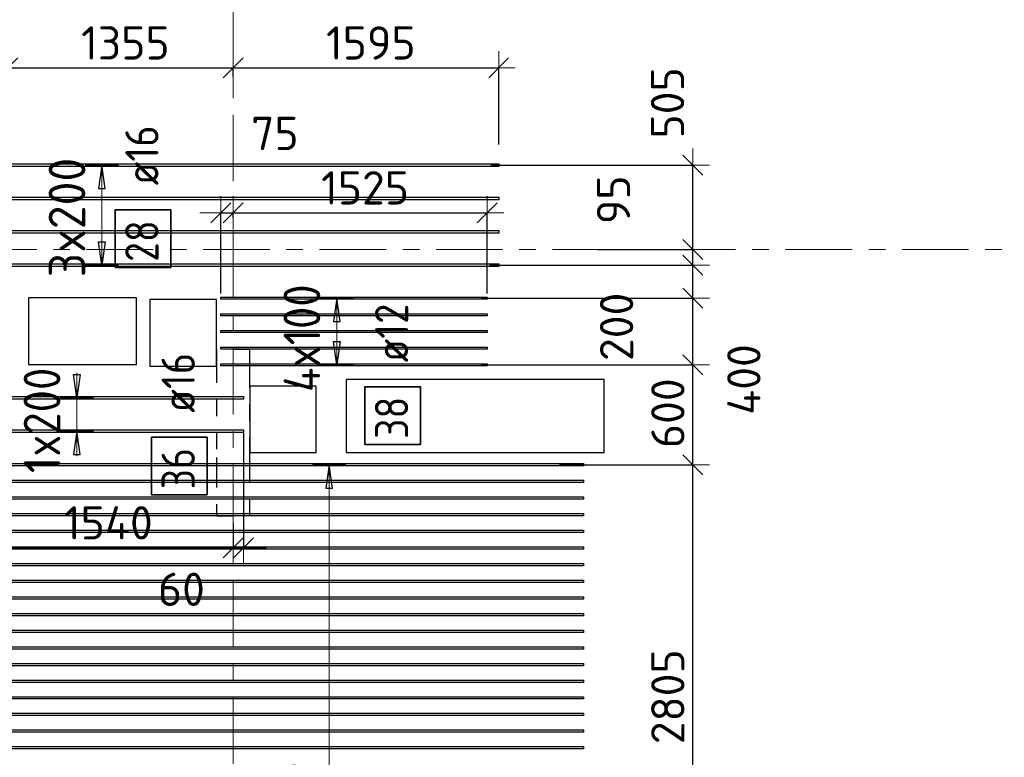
# Model space of a CAD drawing. Header units: metres. Extents: x -38 to 97, y -15 to 21.
# Tile 48 of 89: x 53.67 to 59.58, y 4.35 to 8.78. Entities that reach past the tile are written whole.
import ezdxf

# ---------------------------------------------------------------- set-up
doc = ezdxf.new("R2010")
doc.units = ezdxf.units.M
doc.header["$PDMODE"] = 65
for name, pattern in [('______11', [0.5, 0.4, -0.05, 0, -0.05]), ('______2', [0.0405, 0.03, -0.0105]), ('______5', [1.1, 0.8, -0.1, 0.1, -0.1])]:
    doc.linetypes.add(name, pattern=pattern)
for name, color, linetype, lineweight in [('XR$2$Осевая линия (1)', 7, '______5', 13), ('XR$4$Перекрытие (1)', 7, 'Continuous', 35), ('XR$4$Размерная линия (1)', 7, 'Continuous', 13)]:
    doc.layers.add(name, color=color, linetype=linetype, lineweight=lineweight)
doc.layers.add('XR$4$Арм.стержн.Доп. Арм верхн.зоны Х', color=7, linetype='Continuous', lineweight=35, true_color=0x8c8cff)
doc.layers.add('XR$5$Стена_ бетон несущ.', color=7, linetype='Continuous', lineweight=70, true_color=0xb4b496)
doc.styles.add('ISOCPEUR', font='txt')
doc.dimstyles.new('DIMSTYLE_3', dxfattribs={"dimtxt": 0.2, "dimasz": 0.2, "dimexe": 0, "dimexo": 0, "dimgap": 0.1, "dimtad": 2, "dimdec": 0, "dimlfac": 1000, "dimrnd": 5, "dimzin": 12, "dimdsep": 46, "dimtxsty": 'ISOCPEUR', "dimblk1": 'ALL_ML_STRICH', "dimblk2": 'ALL_ML_STRICH', "dimsah": 1, "dimcen": 0, "dimclrd": 7, "dimclre": 256, "dimclrt": 7, "dimadec": 0, "dimazin": 0, "dimtfac": 1, "dimtdec": 0, "dimtix": 1, "dimtmove": 2, "dimatfit": 3, "dimfxl": 0, "dimtzin": 0, "dimlwd": 0, "dimlwe": -3, "dimarcsym": 0})
doc.dimstyles.new('DIMSTYLE_33', dxfattribs={"dimtxt": 0.2, "dimasz": 0.2, "dimexe": 0, "dimexo": 0, "dimgap": 0.1, "dimtad": 2, "dimdec": 0, "dimlfac": 1000, "dimrnd": 5, "dimzin": 12, "dimdsep": 46, "dimtxsty": 'ISOCPEUR', "dimblk1": 'ALL_ML_STRICH', "dimblk2": 'ALL_ML_STRICH', "dimsah": 1, "dimcen": 0, "dimclrd": 7, "dimclre": 256, "dimclrt": 7, "dimadec": 0, "dimazin": 0, "dimtfac": 1, "dimtdec": 0, "dimtix": 1, "dimtmove": 2, "dimatfit": 3, "dimfxl": 0, "dimtvp": 1.2, "dimtzin": 0, "dimlwd": 0, "dimlwe": -3, "dimarcsym": 0})
doc.dimstyles.new('DIMSTYLE_34', dxfattribs={"dimtxt": 0.2, "dimasz": 0.2, "dimexe": 0, "dimexo": 0, "dimgap": 0.1, "dimtad": 0, "dimdec": 0, "dimlfac": 1000, "dimrnd": 5, "dimzin": 12, "dimdsep": 46, "dimtxsty": 'ISOCPEUR', "dimblk1": 'ALL_ML_STRICH', "dimblk2": 'ALL_ML_STRICH', "dimsah": 1, "dimcen": 0, "dimclrd": 7, "dimclre": 256, "dimclrt": 7, "dimadec": 0, "dimazin": 0, "dimtfac": 1, "dimtdec": 0, "dimtix": 1, "dimtmove": 2, "dimatfit": 3, "dimfxl": 0, "dimtvp": 1.2, "dimtzin": 0, "dimlwd": 0, "dimlwe": -3, "dimarcsym": 0})

# ---------------------------------------------------------------- blocks, each defined once
blk = doc.blocks.new('ALL_ML_STRICH')
at = {"color": 0, "linetype": 'ByBlock', "lineweight": -2}
for p, q in [((-0.3, -0.3), (0.3, 0.3)), ((0, -0.5), (0, 0.5)), ((-1, 0), (0.5, 0))]:
    blk.add_line(p, q, dxfattribs=at)
blk = doc.blocks.new('*D386')
at = {"layer": 'DEFPOINTS', "color": 7, "linetype": 'Continuous', "lineweight": 13, "transparency": 33554687}
for p in [(56.8916, 6.1072), (57.4238, 3.3), (57.7128, 3.3)]:
    blk.add_point(p, dxfattribs=at)
at = {"layer": 'XR$4$Размерная линия (1)', "color": 9, "linetype": 'Continuous', "lineweight": -2, "true_color": 0xc7c7c7, "transparency": 33554687}
for p, q in [((56.9116, 6.1072), (57.7128, 6.1072)), ((57.4438, 3.3), (57.7128, 3.3))]:
    blk.add_line(p, q, dxfattribs=at)
at = {"layer": 'XR$4$Размерная линия (1)', "color": 7, "linetype": 'Continuous', "lineweight": -2, "transparency": 33554687}
blk.add_line((57.7128, 3.3), (57.7128, 6.1072), dxfattribs=at)
at = {"layer": 'XR$4$Размерная линия (1)', "color": 7, "linetype": 'Continuous', "lineweight": 13, "transparency": 33554687, "xscale": 0.2, "yscale": 0.2, "zscale": 0.2}
for p, rotation in [((57.7128, 6.1072), 90), ((57.7128, 3.3), 270)]:
    blk.add_blockref('ALL_ML_STRICH', p, dxfattribs=dict(at, rotation=rotation))
at = {"layer": 'XR$4$Размерная линия (1)', "color": 7, "linetype": 'Continuous', "lineweight": 13, "transparency": 33554687, "insert": (57.5628, 4.7136), "char_height": 0.2, "width": 0.8, "attachment_point": 5, "rotation": 90, "style": 'ISOCPEUR'}
blk.add_mtext('\\A1;{2805}', dxfattribs=at)
blk = doc.blocks.new('*D387')
at = {"layer": 'DEFPOINTS', "color": 7, "linetype": 'Continuous', "lineweight": 13, "transparency": 33554687}
for p in [(56.4231, 6.7072), (56.8916, 6.1072), (57.7128, 6.1072)]:
    blk.add_point(p, dxfattribs=at)
at = {"layer": 'XR$4$Размерная линия (1)', "color": 9, "linetype": 'Continuous', "lineweight": -2, "true_color": 0xc7c7c7, "transparency": 33554687}
for p, q in [((56.4431, 6.7072), (57.7128, 6.7072)), ((56.9116, 6.1072), (57.7128, 6.1072))]:
    blk.add_line(p, q, dxfattribs=at)
at = {"layer": 'XR$4$Размерная линия (1)', "color": 7, "linetype": 'Continuous', "lineweight": -2, "transparency": 33554687}
blk.add_line((57.7128, 6.1072), (57.7128, 6.7072), dxfattribs=at)
at = {"layer": 'XR$4$Размерная линия (1)', "color": 7, "linetype": 'Continuous', "lineweight": 13, "transparency": 33554687, "xscale": 0.2, "yscale": 0.2, "zscale": 0.2}
for p, rotation in [((57.7128, 6.7072), 90), ((57.7128, 6.1072), 270)]:
    blk.add_blockref('ALL_ML_STRICH', p, dxfattribs=dict(at, rotation=rotation))
at = {"layer": 'XR$4$Размерная линия (1)', "color": 7, "linetype": 'Continuous', "lineweight": 13, "transparency": 33554687, "insert": (57.5628, 6.4172), "char_height": 0.2, "width": 0.6, "attachment_point": 5, "rotation": 90, "style": 'ISOCPEUR'}
blk.add_mtext('\\A1;{600}', dxfattribs=at)
blk = doc.blocks.new('*D388')
at = {"layer": 'DEFPOINTS', "color": 7, "linetype": 'Continuous', "lineweight": 13, "transparency": 33554687}
for p in [(56.4231, 7.1072), (56.4231, 6.7072), (57.7128, 6.7072)]:
    blk.add_point(p, dxfattribs=at)
at = {"layer": 'XR$4$Размерная линия (1)', "color": 9, "linetype": 'Continuous', "lineweight": -2, "true_color": 0xc7c7c7, "transparency": 33554687}
for p, q in [((56.4431, 7.1072), (57.7128, 7.1072)), ((56.4431, 6.7072), (57.7128, 6.7072))]:
    blk.add_line(p, q, dxfattribs=at)
at = {"layer": 'XR$4$Размерная линия (1)', "color": 7, "linetype": 'Continuous', "lineweight": -2, "transparency": 33554687}
blk.add_line((57.7128, 6.7072), (57.7128, 7.1072), dxfattribs=at)
at = {"layer": 'XR$4$Размерная линия (1)', "color": 7, "linetype": 'Continuous', "lineweight": 13, "transparency": 33554687, "xscale": 0.2, "yscale": 0.2, "zscale": 0.2}
for p, rotation in [((57.7128, 7.1072), 90), ((57.7128, 6.7072), 270)]:
    blk.add_blockref('ALL_ML_STRICH', p, dxfattribs=dict(at, rotation=rotation))
at = {"layer": 'XR$4$Размерная линия (1)', "color": 7, "linetype": 'Continuous', "lineweight": 13, "transparency": 33554687, "insert": (58.0198, 6.6196), "char_height": 0.2, "width": 0.6, "attachment_point": 5, "rotation": 90, "style": 'ISOCPEUR'}
blk.add_mtext('\\A1;{400}', dxfattribs=at)
blk = doc.blocks.new('*D389')
at = {"layer": 'DEFPOINTS', "color": 7, "linetype": 'Continuous', "lineweight": 13, "transparency": 33554687}
for p in [(56.4718, 7.3072), (56.4231, 7.1072), (57.7128, 7.1072)]:
    blk.add_point(p, dxfattribs=at)
at = {"layer": 'XR$4$Размерная линия (1)', "color": 9, "linetype": 'Continuous', "lineweight": -2, "true_color": 0xc7c7c7, "transparency": 33554687}
for p, q in [((56.4918, 7.3072), (57.7128, 7.3072)), ((56.4431, 7.1072), (57.7128, 7.1072))]:
    blk.add_line(p, q, dxfattribs=at)
at = {"layer": 'XR$4$Размерная линия (1)', "color": 7, "linetype": 'Continuous', "lineweight": -2, "transparency": 33554687}
blk.add_line((57.7128, 7.1072), (57.7128, 7.3072), dxfattribs=at)
at = {"layer": 'XR$4$Размерная линия (1)', "color": 7, "linetype": 'Continuous', "lineweight": 13, "transparency": 33554687, "xscale": 0.2, "yscale": 0.2, "zscale": 0.2}
for p, rotation in [((57.7128, 7.3072), 90), ((57.7128, 7.1072), 270)]:
    blk.add_blockref('ALL_ML_STRICH', p, dxfattribs=dict(at, rotation=rotation))
at = {"layer": 'XR$4$Размерная линия (1)', "color": 7, "linetype": 'Continuous', "lineweight": 13, "transparency": 33554687, "insert": (57.2549, 6.9359), "char_height": 0.2, "width": 0.6, "attachment_point": 5, "rotation": 90, "style": 'ISOCPEUR'}
blk.add_mtext('\\A1;{200}', dxfattribs=at)
blk = doc.blocks.new('*D390')
at = {"layer": 'DEFPOINTS', "color": 7, "linetype": 'Continuous', "lineweight": 13, "transparency": 33554687}
for p in [(57.1205, 7.4), (56.4718, 7.3072), (57.7128, 7.3072)]:
    blk.add_point(p, dxfattribs=at)
at = {"layer": 'XR$4$Размерная линия (1)', "color": 9, "linetype": 'Continuous', "lineweight": -2, "true_color": 0xc7c7c7, "transparency": 33554687}
for p, q in [((57.1405, 7.4), (57.7128, 7.4)), ((56.4918, 7.3072), (57.7128, 7.3072))]:
    blk.add_line(p, q, dxfattribs=at)
at = {"layer": 'XR$4$Размерная линия (1)', "color": 7, "linetype": 'Continuous', "lineweight": -2, "transparency": 33554687}
blk.add_line((57.7128, 7.3072), (57.7128, 7.4), dxfattribs=at)
at = {"layer": 'XR$4$Размерная линия (1)', "color": 7, "linetype": 'Continuous', "lineweight": 13, "transparency": 33554687, "xscale": 0.2, "yscale": 0.2, "zscale": 0.2}
for p, rotation in [((57.7128, 7.3072), 270), ((57.7128, 7.4), 90)]:
    blk.add_blockref('ALL_ML_STRICH', p, dxfattribs=dict(at, rotation=rotation))
at = {"layer": 'XR$4$Размерная линия (1)', "color": 7, "linetype": 'Continuous', "lineweight": 13, "transparency": 33554687, "insert": (57.2363, 7.6992), "char_height": 0.2, "width": 0.4, "attachment_point": 5, "rotation": 90, "style": 'ISOCPEUR'}
blk.add_mtext('\\A1;{95}', dxfattribs=at)
blk = doc.blocks.new('*D391')
at = {"layer": 'DEFPOINTS', "color": 7, "linetype": 'Continuous', "lineweight": 13, "transparency": 33554687}
for p in [(56.4799, 7.9072), (57.1205, 7.4), (57.7128, 7.4)]:
    blk.add_point(p, dxfattribs=at)
at = {"layer": 'XR$4$Размерная линия (1)', "color": 9, "linetype": 'Continuous', "lineweight": -2, "true_color": 0xc7c7c7, "transparency": 33554687}
for p, q in [((56.4999, 7.9072), (57.7128, 7.9072)), ((57.1405, 7.4), (57.7128, 7.4))]:
    blk.add_line(p, q, dxfattribs=at)
at = {"layer": 'XR$4$Размерная линия (1)', "color": 7, "linetype": 'Continuous', "lineweight": -2, "transparency": 33554687}
blk.add_line((57.7128, 7.4), (57.7128, 7.9072), dxfattribs=at)
at = {"layer": 'XR$4$Размерная линия (1)', "color": 7, "linetype": 'Continuous', "lineweight": 13, "transparency": 33554687, "xscale": 0.2, "yscale": 0.2, "zscale": 0.2}
for p, rotation in [((57.7128, 7.9072), 90), ((57.7128, 7.4), 270)]:
    blk.add_blockref('ALL_ML_STRICH', p, dxfattribs=dict(at, rotation=rotation))
at = {"layer": 'XR$4$Размерная линия (1)', "color": 7, "linetype": 'Continuous', "lineweight": 13, "transparency": 33554687, "insert": (57.5608, 8.2811), "char_height": 0.2, "width": 0.6, "attachment_point": 5, "rotation": 90, "style": 'ISOCPEUR'}
blk.add_mtext('\\A1;{505}', dxfattribs=at)
blk = doc.blocks.new('*D441')
at = {"layer": 'DEFPOINTS', "color": 7, "linetype": 'Continuous', "lineweight": 13, "transparency": 33554687}
for p in [(53.5961, 8.4913), (54.95, 8.4597), (53.5961, 8.0112)]:
    blk.add_point(p, dxfattribs=at)
at = {"layer": 'XR$4$Размерная линия (1)', "color": 9, "linetype": 'Continuous', "lineweight": -2, "true_color": 0xc7c7c7, "transparency": 33554687}
for p, q in [((53.5961, 8.0312), (53.5961, 8.4913)), ((54.95, 8.4397), (54.95, 8.4913))]:
    blk.add_line(p, q, dxfattribs=at)
at = {"layer": 'XR$4$Размерная линия (1)', "color": 7, "linetype": 'Continuous', "lineweight": -2, "transparency": 33554687}
blk.add_line((53.5961, 8.4913), (54.95, 8.4913), dxfattribs=at)
at = {"layer": 'XR$4$Размерная линия (1)', "color": 7, "linetype": 'Continuous', "lineweight": 13, "transparency": 33554687, "xscale": 0.2, "yscale": 0.2, "zscale": 0.2, "rotation": 180}
blk.add_blockref('ALL_ML_STRICH', (53.5961, 8.4913), dxfattribs=at)
at = {"layer": 'XR$4$Размерная линия (1)', "color": 7, "linetype": 'Continuous', "lineweight": 13, "transparency": 33554687, "xscale": 0.2, "yscale": 0.2, "zscale": 0.2}
blk.add_blockref('ALL_ML_STRICH', (54.95, 8.4913), dxfattribs=at)
at = {"layer": 'XR$4$Размерная линия (1)', "color": 7, "linetype": 'Continuous', "lineweight": 13, "transparency": 33554687, "insert": (54.3031, 8.6413), "char_height": 0.2, "width": 0.8, "attachment_point": 5, "style": 'ISOCPEUR'}
blk.add_mtext('\\A1;{1355}', dxfattribs=at)
blk = doc.blocks.new('*D442')
at = {"layer": 'DEFPOINTS', "color": 7, "linetype": 'Continuous', "lineweight": 13, "transparency": 33554687}
for p in [(54.95, 8.4913), (54.95, 8.4597), (56.5461, 8.0112)]:
    blk.add_point(p, dxfattribs=at)
at = {"layer": 'XR$4$Размерная линия (1)', "color": 9, "linetype": 'Continuous', "lineweight": -2, "true_color": 0xc7c7c7, "transparency": 33554687}
for p, q in [((54.95, 8.4397), (54.95, 8.4913)), ((56.5461, 8.0312), (56.5461, 8.4913))]:
    blk.add_line(p, q, dxfattribs=at)
at = {"layer": 'XR$4$Размерная линия (1)', "color": 7, "linetype": 'Continuous', "lineweight": -2, "transparency": 33554687}
blk.add_line((54.95, 8.4913), (56.5461, 8.4913), dxfattribs=at)
at = {"layer": 'XR$4$Размерная линия (1)', "color": 7, "linetype": 'Continuous', "lineweight": 13, "transparency": 33554687, "xscale": 0.2, "yscale": 0.2, "zscale": 0.2, "rotation": 180}
blk.add_blockref('ALL_ML_STRICH', (54.95, 8.4913), dxfattribs=at)
at = {"layer": 'XR$4$Размерная линия (1)', "color": 7, "linetype": 'Continuous', "lineweight": 13, "transparency": 33554687, "xscale": 0.2, "yscale": 0.2, "zscale": 0.2}
blk.add_blockref('ALL_ML_STRICH', (56.5461, 8.4913), dxfattribs=at)
at = {"layer": 'XR$4$Размерная линия (1)', "color": 7, "linetype": 'Continuous', "lineweight": 13, "transparency": 33554687, "insert": (55.7781, 8.6413), "char_height": 0.2, "width": 0.8, "attachment_point": 5, "style": 'ISOCPEUR'}
blk.add_mtext('\\A1;{1595}', dxfattribs=at)
blk = doc.blocks.new('*D445')
at = {"layer": 'DEFPOINTS', "color": 7, "linetype": 'Continuous', "lineweight": 13, "transparency": 33554687}
for p in [(53.4118, 6.3162), (54.95, 5.7742), (53.4118, 5.6084)]:
    blk.add_point(p, dxfattribs=at)
at = {"layer": 'XR$4$Размерная линия (1)', "color": 9, "linetype": 'Continuous', "lineweight": -2, "true_color": 0xc7c7c7, "transparency": 33554687}
for p, q in [((53.4118, 6.2962), (53.4118, 5.6084)), ((54.95, 5.7542), (54.95, 5.6084))]:
    blk.add_line(p, q, dxfattribs=at)
at = {"layer": 'XR$4$Размерная линия (1)', "color": 7, "linetype": 'Continuous', "lineweight": -2, "transparency": 33554687}
blk.add_line((53.4118, 5.6084), (54.95, 5.6084), dxfattribs=at)
at = {"layer": 'XR$4$Размерная линия (1)', "color": 7, "linetype": 'Continuous', "lineweight": 13, "transparency": 33554687, "xscale": 0.2, "yscale": 0.2, "zscale": 0.2, "rotation": 180}
blk.add_blockref('ALL_ML_STRICH', (53.4118, 5.6084), dxfattribs=at)
at = {"layer": 'XR$4$Размерная линия (1)', "color": 7, "linetype": 'Continuous', "lineweight": 13, "transparency": 33554687, "xscale": 0.2, "yscale": 0.2, "zscale": 0.2}
blk.add_blockref('ALL_ML_STRICH', (54.95, 5.6084), dxfattribs=at)
at = {"layer": 'XR$4$Размерная линия (1)', "color": 7, "linetype": 'Continuous', "lineweight": 13, "transparency": 33554687, "insert": (54.2009, 5.7584), "char_height": 0.2, "width": 0.8, "attachment_point": 5, "style": 'ISOCPEUR'}
blk.add_mtext('\\A1;{1540}', dxfattribs=at)
blk = doc.blocks.new('*D446')
at = {"layer": 'DEFPOINTS', "color": 7, "linetype": 'Continuous', "lineweight": 13, "transparency": 33554687}
for p in [(55.0118, 6.3162), (54.95, 5.7742), (54.95, 5.6084)]:
    blk.add_point(p, dxfattribs=at)
at = {"layer": 'XR$4$Размерная линия (1)', "color": 9, "linetype": 'Continuous', "lineweight": -2, "true_color": 0xc7c7c7, "transparency": 33554687}
for p, q in [((55.0118, 6.2962), (55.0118, 5.6084)), ((54.95, 5.7542), (54.95, 5.6084))]:
    blk.add_line(p, q, dxfattribs=at)
at = {"layer": 'XR$4$Размерная линия (1)', "color": 7, "linetype": 'Continuous', "lineweight": -2, "transparency": 33554687}
blk.add_line((54.95, 5.6084), (55.0118, 5.6084), dxfattribs=at)
at = {"layer": 'XR$4$Размерная линия (1)', "color": 7, "linetype": 'Continuous', "lineweight": 13, "transparency": 33554687, "xscale": 0.2, "yscale": 0.2, "zscale": 0.2}
blk.add_blockref('ALL_ML_STRICH', (55.0118, 5.6084), dxfattribs=at)
at = {"layer": 'XR$4$Размерная линия (1)', "color": 7, "linetype": 'Continuous', "lineweight": 13, "transparency": 33554687, "xscale": 0.2, "yscale": 0.2, "zscale": 0.2, "rotation": 180}
blk.add_blockref('ALL_ML_STRICH', (54.95, 5.6084), dxfattribs=at)
at = {"layer": 'XR$4$Размерная линия (1)', "color": 7, "linetype": 'Continuous', "lineweight": 13, "transparency": 33554687, "insert": (54.6398, 5.3592), "char_height": 0.2, "width": 0.4, "attachment_point": 5, "style": 'ISOCPEUR'}
blk.add_mtext('\\A1;{60}', dxfattribs=at)
blk = doc.blocks.new('*D447')
at = {"layer": 'DEFPOINTS', "color": 7, "linetype": 'Continuous', "lineweight": 13, "transparency": 33554687}
for p in [(54.8766, 7.6207), (54.95, 7.5708), (54.8766, 7.1162)]:
    blk.add_point(p, dxfattribs=at)
at = {"layer": 'XR$4$Размерная линия (1)', "color": 9, "linetype": 'Continuous', "lineweight": -2, "true_color": 0xc7c7c7, "transparency": 33554687}
for p, q in [((54.8766, 7.1362), (54.8766, 7.6207)), ((54.95, 7.5908), (54.95, 7.6207))]:
    blk.add_line(p, q, dxfattribs=at)
at = {"layer": 'XR$4$Размерная линия (1)', "color": 7, "linetype": 'Continuous', "lineweight": -2, "transparency": 33554687}
blk.add_line((54.8766, 7.6207), (54.95, 7.6207), dxfattribs=at)
at = {"layer": 'XR$4$Размерная линия (1)', "color": 7, "linetype": 'Continuous', "lineweight": 13, "transparency": 33554687, "xscale": 0.2, "yscale": 0.2, "zscale": 0.2}
blk.add_blockref('ALL_ML_STRICH', (54.95, 7.6207), dxfattribs=at)
at = {"layer": 'XR$4$Размерная линия (1)', "color": 7, "linetype": 'Continuous', "lineweight": 13, "transparency": 33554687, "xscale": 0.2, "yscale": 0.2, "zscale": 0.2, "rotation": 180}
blk.add_blockref('ALL_ML_STRICH', (54.8766, 7.6207), dxfattribs=at)
at = {"layer": 'XR$4$Размерная линия (1)', "color": 7, "linetype": 'Continuous', "lineweight": 13, "transparency": 33554687, "insert": (55.2012, 8.0978), "char_height": 0.2, "width": 0.4, "attachment_point": 5, "style": 'ISOCPEUR'}
blk.add_mtext('\\A1;{75}', dxfattribs=at)
blk = doc.blocks.new('*D448')
at = {"layer": 'DEFPOINTS', "color": 7, "linetype": 'Continuous', "lineweight": 13, "transparency": 33554687}
for p in [(54.95, 7.6207), (54.95, 7.5708), (56.4766, 7.1162)]:
    blk.add_point(p, dxfattribs=at)
at = {"layer": 'XR$4$Размерная линия (1)', "color": 9, "linetype": 'Continuous', "lineweight": -2, "true_color": 0xc7c7c7, "transparency": 33554687}
for p, q in [((54.95, 7.5908), (54.95, 7.6207)), ((56.4766, 7.1362), (56.4766, 7.6207))]:
    blk.add_line(p, q, dxfattribs=at)
at = {"layer": 'XR$4$Размерная линия (1)', "color": 7, "linetype": 'Continuous', "lineweight": -2, "transparency": 33554687}
blk.add_line((54.95, 7.6207), (56.4766, 7.6207), dxfattribs=at)
at = {"layer": 'XR$4$Размерная линия (1)', "color": 7, "linetype": 'Continuous', "lineweight": 13, "transparency": 33554687, "xscale": 0.2, "yscale": 0.2, "zscale": 0.2, "rotation": 180}
blk.add_blockref('ALL_ML_STRICH', (54.95, 7.6207), dxfattribs=at)
at = {"layer": 'XR$4$Размерная линия (1)', "color": 7, "linetype": 'Continuous', "lineweight": 13, "transparency": 33554687, "xscale": 0.2, "yscale": 0.2, "zscale": 0.2}
blk.add_blockref('ALL_ML_STRICH', (56.4766, 7.6207), dxfattribs=at)
at = {"layer": 'XR$4$Размерная линия (1)', "color": 7, "linetype": 'Continuous', "lineweight": 13, "transparency": 33554687, "insert": (55.7433, 7.7707), "char_height": 0.2, "width": 0.8, "attachment_point": 5, "style": 'ISOCPEUR'}
blk.add_mtext('\\A1;{1525}', dxfattribs=at)

msp = doc.modelspace()

# ---------------------------------------------------------------- linework, layer by layer
at = {"layer": 'XR$2$Осевая линия (1)', "color": 253, "linetype": '______11', "lineweight": 13, "true_color": 0xa0a0a0, "transparency": 33554687}
for p, q in [((54.95, -3.39), (54.95, 8.98)), ((-2.63, 7.4), (62.6, 7.4))]:
    msp.add_line(p, q, dxfattribs=at)
at = {"layer": 'XR$4$Арм.стержн.Доп. Арм верхн.зоны Х', "color": 253, "linetype": 'Continuous', "lineweight": -3, "true_color": 0xa0a0a0, "transparency": 33554687}
for p, q in [((54.162, 7.9072), (54.062, 7.9072)), ((54.162, 7.9072), (54.262, 7.9072)), ((54.162, 7.3072), (54.062, 7.3072)), ((54.162, 7.3072), (54.262, 7.3072)), ((55.5738, 7.1072), (55.4738, 7.1072)), ((55.5738, 7.1072), (55.6738, 7.1072)), ((55.5738, 6.7072), (55.4738, 6.7072)), ((55.5738, 6.7072), (55.6738, 6.7072)), ((54.0118, 6.5092), (53.9118, 6.5092)), ((54.0118, 6.5092), (54.1118, 6.5092)), ((54.0118, 6.3092), (53.9118, 6.3092)), ((54.0118, 6.3092), (54.1118, 6.3092)), ((55.5278, 6.1072), (55.4278, 6.1072)), ((55.5278, 6.1072), (55.6278, 6.1072))]:
    msp.add_line(p, q, dxfattribs=at)
at = {"layer": 'XR$4$Арм.стержн.Доп. Арм верхн.зоны Х', "color": 7, "linetype": 'Continuous', "lineweight": 25, "transparency": 33554687}
for p, q in [((54.162, 7.9072), (54.142, 7.7672)), ((54.182, 7.7672), (54.162, 7.9072)), ((54.142, 7.7672), (54.182, 7.7672)), ((54.162, 7.3072), (54.142, 7.4472)), ((54.142, 7.4472), (54.182, 7.4472)), ((54.182, 7.4472), (54.162, 7.3072)), ((55.5738, 7.1072), (55.5538, 6.9672)), ((55.5938, 6.9672), (55.5738, 7.1072)), ((55.5538, 6.9672), (55.5938, 6.9672)), ((55.5738, 6.7072), (55.5538, 6.8472)), ((55.5538, 6.8472), (55.5938, 6.8472)), ((55.5938, 6.8472), (55.5738, 6.7072)), ((54.0118, 6.5092), (53.9918, 6.6492)), ((53.9918, 6.6492), (54.0318, 6.6492)), ((54.0318, 6.6492), (54.0118, 6.5092)), ((54.0118, 6.3092), (53.9918, 6.1692)), ((54.0318, 6.1692), (54.0118, 6.3092)), ((53.9918, 6.1692), (54.0318, 6.1692)), ((55.5278, 6.1072), (55.5078, 5.9672)), ((55.5478, 5.9672), (55.5278, 6.1072)), ((55.5078, 5.9672), (55.5478, 5.9672))]:
    msp.add_line(p, q, dxfattribs=at)
at = {"layer": 'XR$4$Арм.стержн.Доп. Арм верхн.зоны Х', "color": 7, "linetype": 'Continuous', "lineweight": 13, "transparency": 33554687}
for p, q in [((54.162, 7.9072), (54.162, 7.9072)), ((54.162, 7.3072), (54.162, 7.9072)), ((54.162, 7.3072), (54.162, 7.3072)), ((55.5738, 7.1072), (55.5738, 7.1072)), ((55.5738, 6.7072), (55.5738, 7.1072)), ((55.5738, 6.7072), (55.5738, 6.7072)), ((54.0118, 6.5092), (54.0118, 6.6592)), ((54.0118, 6.3092), (54.0118, 6.5092)), ((54.0118, 6.3092), (54.0118, 6.1592)), ((55.5278, 6.1072), (55.5278, 6.1072)), ((55.5278, 1.8072), (55.5278, 6.1072))]:
    msp.add_line(p, q, dxfattribs=at)
at = {"layer": 'XR$4$Арм.стержн.Доп. Арм верхн.зоны Х', "color": 7, "linetype": 'Continuous', "lineweight": 25, "transparency": 33554687}
for points in [[(56.5461, 7.8992), (53.5961, 7.8992), (53.5961, 7.9152), (56.5461, 7.9152), (56.5461, 7.8992)], [(56.5461, 7.6992), (53.5961, 7.6992), (53.5961, 7.7152), (56.5461, 7.7152), (56.5461, 7.6992)], [(56.5461, 7.4992), (53.5961, 7.4992), (53.5961, 7.5152), (56.5461, 7.5152), (56.5461, 7.4992)], [(56.5461, 7.2992), (53.5961, 7.2992), (53.5961, 7.3152), (56.5461, 7.3152), (56.5461, 7.2992)], [(55.0118, 6.5012), (53.6118, 6.5012), (53.6118, 6.5172), (55.0118, 6.5172), (55.0118, 6.5012)], [(55.0118, 6.3012), (53.6118, 6.3012), (53.6118, 6.3172), (55.0118, 6.3172), (55.0118, 6.3012)], [(57.055, 6.1002), (53.155, 6.1002), (53.155, 6.1142), (57.055, 6.1142), (57.055, 6.1002)], [(57.055, 6.0002), (53.155, 6.0002), (53.155, 6.0142), (57.055, 6.0142), (57.055, 6.0002)], [(57.055, 5.9002), (53.155, 5.9002), (53.155, 5.9142), (57.055, 5.9142), (57.055, 5.9002)], [(57.055, 5.8002), (53.155, 5.8002), (53.155, 5.8142), (57.055, 5.8142), (57.055, 5.8002)], [(57.055, 5.7002), (53.155, 5.7002), (53.155, 5.7142), (57.055, 5.7142), (57.055, 5.7002)], [(57.055, 5.6002), (53.155, 5.6002), (53.155, 5.6142), (57.055, 5.6142), (57.055, 5.6002)], [(57.055, 5.5002), (53.155, 5.5002), (53.155, 5.5142), (57.055, 5.5142), (57.055, 5.5002)], [(57.055, 5.4002), (53.155, 5.4002), (53.155, 5.4142), (57.055, 5.4142), (57.055, 5.4002)], [(57.055, 5.3002), (53.155, 5.3002), (53.155, 5.3142), (57.055, 5.3142), (57.055, 5.3002)], [(57.055, 5.2002), (53.155, 5.2002), (53.155, 5.2142), (57.055, 5.2142), (57.055, 5.2002)], [(57.055, 5.1002), (53.155, 5.1002), (53.155, 5.1142), (57.055, 5.1142), (57.055, 5.1002)], [(57.055, 5.0002), (53.155, 5.0002), (53.155, 5.0142), (57.055, 5.0142), (57.055, 5.0002)], [(57.055, 4.9002), (53.155, 4.9002), (53.155, 4.9142), (57.055, 4.9142), (57.055, 4.9002)], [(57.055, 4.8002), (53.155, 4.8002), (53.155, 4.8142), (57.055, 4.8142), (57.055, 4.8002)], [(57.055, 4.7002), (53.155, 4.7002), (53.155, 4.7142), (57.055, 4.7142), (57.055, 4.7002)], [(57.055, 4.6002), (53.155, 4.6002), (53.155, 4.6142), (57.055, 4.6142), (57.055, 4.6002)], [(57.055, 4.5002), (53.155, 4.5002), (53.155, 4.5142), (57.055, 4.5142), (57.055, 4.5002)], [(57.055, 4.4002), (53.155, 4.4002), (53.155, 4.4142), (57.055, 4.4142), (57.055, 4.4002)]]:
    msp.add_lwpolyline(points, dxfattribs=at)
at = {"layer": 'XR$4$Арм.стержн.Доп. Арм верхн.зоны Х', "color": 7, "linetype": 'Continuous', "lineweight": 35, "transparency": 33554687}
for points in [[(54.5753, 7.2925), (54.5753, 7.6392), (54.242, 7.6392), (54.242, 7.2925), (54.5753, 7.2925)], [(56.076, 6.229), (56.076, 6.5757), (55.7427, 6.5757), (55.7427, 6.229), (56.076, 6.229)], [(54.7939, 5.9263), (54.7939, 6.2729), (54.4605, 6.2729), (54.4605, 5.9263), (54.7939, 5.9263)]]:
    msp.add_lwpolyline(points, dxfattribs=at)
at = {"layer": 'XR$4$Арм.стержн.Доп. Арм верхн.зоны Х', "color": 34, "linetype": 'Continuous', "lineweight": 25, "transparency": 33554687}
for points in [[(54.8766, 7.1132), (56.4766, 7.1132), (56.4766, 7.1012), (54.8766, 7.1012), (54.8766, 7.1132)], [(54.8766, 7.0132), (56.4766, 7.0132), (56.4766, 7.0012), (54.8766, 7.0012), (54.8766, 7.0132)], [(54.8766, 6.9132), (56.4766, 6.9132), (56.4766, 6.9012), (54.8766, 6.9012), (54.8766, 6.9132)], [(54.8766, 6.8132), (56.4766, 6.8132), (56.4766, 6.8012), (54.8766, 6.8012), (54.8766, 6.8132)], [(54.8766, 6.7132), (56.4766, 6.7132), (56.4766, 6.7012), (54.8766, 6.7012), (54.8766, 6.7132)]]:
    msp.add_lwpolyline(points, dxfattribs=at)
at = {"layer": 'XR$4$Перекрытие (1)', "color": 7, "linetype": 'Continuous', "lineweight": 25, "transparency": 33554687}
for p, q in [((53.72, 7.1102), (53.72, 6.7102)), ((54.37, 7.1102), (53.72, 7.1102)), ((54.37, 6.7102), (54.37, 7.1102)), ((54.4501, 7.1002), (54.4501, 6.7002)), ((54.8501, 7.1002), (54.4501, 7.1002)), ((54.8501, 6.7002), (54.8501, 7.1002)), ((53.72, 6.7102), (54.37, 6.7102)), ((54.4501, 6.7002), (54.8501, 6.7002)), ((55.45, 6.5803), (55.05, 6.5802)), ((55.05, 6.5802), (55.05, 6.1802)), ((55.45, 6.1803), (55.45, 6.5803)), ((55.63, 6.6202), (55.63, 6.1802)), ((57.18, 6.6202), (55.63, 6.6202)), ((57.18, 6.1802), (57.18, 6.6202)), ((55.05, 6.1802), (55.45, 6.1803)), ((55.63, 6.1802), (57.18, 6.1802))]:
    msp.add_line(p, q, dxfattribs=at)
at = {"layer": 'XR$5$Стена_ бетон несущ.', "color": 253, "linetype": '______2', "lineweight": -3, "true_color": 0xa0a0a0, "transparency": 33554687}
for p, q in [((55.05, 6.8), (54.85, 6.8)), ((54.85, 6.8), (54.85, 6.7)), ((55.05, 6.6999), (55.05, 6.8)), ((54.85, 6.7), (54.85, 6.5)), ((55.05, 6.6199), (55.05, 6.6999)), ((55.05, 6.1699), (55.05, 6.6199)), ((54.85, 6.5), (54.85, 6.15)), ((55.05, 6.0899), (55.05, 6.1699)), ((54.85, 6.15), (54.85, 6.07)), ((54.85, 6.07), (54.85, 5.8)), ((55.05, 5.8), (55.05, 6.0899)), ((54.85, 5.8), (55.05, 5.8))]:
    msp.add_line(p, q, dxfattribs=at)

# ---------------------------------------------------------------- texts
at = {"layer": 'XR$4$Арм.стержн.Доп. Арм верхн.зоны Х', "color": 7, "linetype": 'Continuous', "lineweight": 25, "transparency": 33554687, "char_height": 0.2, "attachment_point": 7, "rotation": 90, "style": 'ISOCPEUR'}
for s, insert, width in [('\\W0.89; ø16 ', (54.502, 7.6725), 0.749105), ('\\W0.87;28', (54.502, 7.3259), 0.367208), ('\\W0.89; ø12 ', (56.0027, 6.609), 0.749105), ('\\W0.89; ø16 ', (54.7205, 6.3063), 0.749105), ('\\W0.87;38', (56.0027, 6.2624), 0.367208), ('\\W0.87;36', (54.7205, 5.9596), 0.367208)]:
    msp.add_mtext(s, dxfattribs=dict(at, insert=insert, width=width))
at = {"layer": 'XR$4$Арм.стержн.Доп. Арм верхн.зоны Х', "color": 7, "linetype": 'Continuous', "lineweight": 13, "transparency": 33554687, "char_height": 0.22, "attachment_point": 7, "rotation": 90, "style": 'ISOCPEUR'}
for s, insert, width in [('\\W0.95;3x200', (54.062, 7.2332), 0.873359), ('\\W0.89;4x100', (55.4738, 6.5442), 0.845913), ('\\W0.89;1x200', (53.9118, 6.0572), 0.823552), ('\\W0.91;43x100', (55.4278, 3.5172), 1.001587)]:
    msp.add_mtext(s, dxfattribs=dict(at, insert=insert, width=width))

# ---------------------------------------------------------------- dimensions: what is measured, and where the dimension line sits
at = {"layer": 'XR$4$Размерная линия (1)', "color": 7, "linetype": 'Continuous', "lineweight": 13, "transparency": 33554687}
for base, p1, p2, dimstyle, picture, middle in [((54.95, 8.4913), (53.5961, 8.0312), (54.95, 8.4397), 'DIMSTYLE_3', '*D441', (54.3031, 8.6413)), ((56.5461, 8.4913), (54.95, 8.4397), (56.5461, 8.0312), 'DIMSTYLE_3', '*D442', (55.7781, 8.6413)), ((54.95, 7.6207), (54.8766, 7.1362), (54.95, 7.5908), 'DIMSTYLE_33', '*D447', (55.2012, 8.0978)), ((56.4766, 7.6207), (54.95, 7.5908), (56.4766, 7.1362), 'DIMSTYLE_3', '*D448', (55.7433, 7.7707)), ((54.95, 5.6084), (53.4118, 6.2962), (54.95, 5.7542), 'DIMSTYLE_3', '*D445', (54.2009, 5.7584)), ((55.0118, 5.6084), (54.95, 5.7542), (55.0118, 6.2962), 'DIMSTYLE_34', '*D446', (54.6398, 5.3592))]:
    dim = msp.add_linear_dim(base=base, p1=p1, p2=p2, dimstyle=dimstyle, override={"dimpost": '<>', "dimclrd": 7, "dimclre": 9, "dimclrt": 7, "dimlwd": 0, "dimlwe": 65533}, dxfattribs=at)
    dim.commit()
    dim.dimension.update_dxf_attribs({"geometry": picture, "text_midpoint": middle, "dimtype": 160})
for base, p1, p2, dimstyle, picture, middle in [((57.7128, 7.9072), (57.1405, 7.4), (56.4999, 7.9072), 'DIMSTYLE_33', '*D391', (57.5608, 8.2811)), ((57.7128, 7.4), (56.4918, 7.3072), (57.1405, 7.4), 'DIMSTYLE_33', '*D390', (57.2363, 7.6992)), ((57.7128, 7.3072), (56.4431, 7.1072), (56.4918, 7.3072), 'DIMSTYLE_33', '*D389', (57.2549, 6.9359)), ((57.7128, 7.1072), (56.4431, 6.7072), (56.4431, 7.1072), 'DIMSTYLE_34', '*D388', (58.0198, 6.6196)), ((57.7128, 6.7072), (56.9116, 6.1072), (56.4431, 6.7072), 'DIMSTYLE_3', '*D387', (57.5628, 6.4172)), ((57.7128, 6.1072), (57.4438, 3.3), (56.9116, 6.1072), 'DIMSTYLE_3', '*D386', (57.5628, 4.7136))]:
    dim = msp.add_linear_dim(base=base, p1=p1, p2=p2, angle=90, dimstyle=dimstyle, override={"dimpost": '<>', "dimclrd": 7, "dimclre": 9, "dimclrt": 7, "dimlwd": 0, "dimlwe": 65533}, dxfattribs=at)
    dim.commit()
    dim.dimension.update_dxf_attribs({"geometry": picture, "text_midpoint": middle, "dimtype": 160})

doc.saveas('drawing.dxf')
